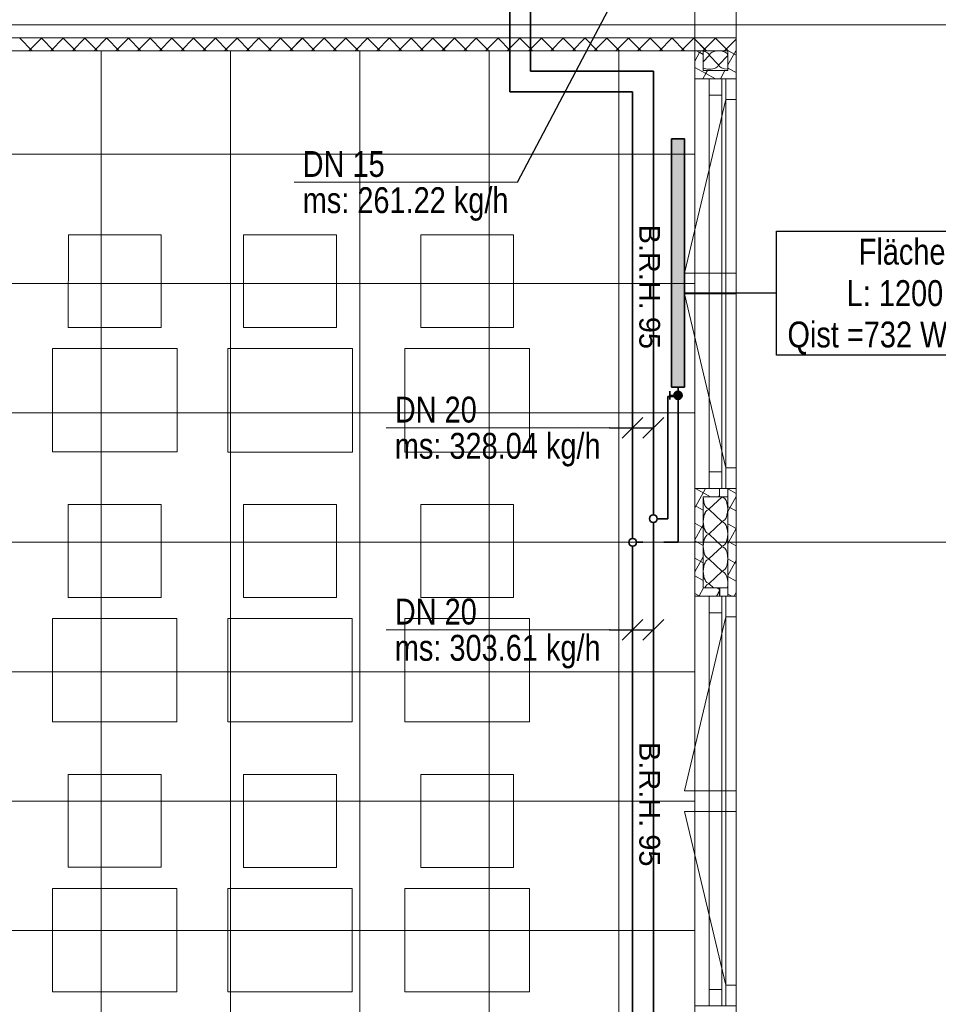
# Model space of a CAD drawing. Extents: x 229 to 926, y 37 to 878.
# Tile 180 of 194: x 605 to 694, y 571 to 666. Entities that reach past the tile are written whole.
import ezdxf
from ezdxf.lldxf.tags import DXFTag

# ---------------------------------------------------------------- set-up
doc = ezdxf.new("R2010")
doc.units = 0
doc.layers.get('0').update_dxf_attribs({"lineweight": 13})
for name, color, linetype, lineweight, true_color, plot in [('A_BI_Aussenwand', 5, 'Continuous', 18, 0x0000ff, False), ('A_BI_Fenster', 1, 'Continuous', 18, 0xff0000, False), ('A_BI_Innenwand', 7, 'Continuous', 18, 0x80ff80, False)]:
    doc.layers.add(name, color=color, linetype=linetype, lineweight=lineweight, true_color=true_color, plot=plot)
for name, color, linetype, lineweight in [('Ausstattung', 7, 'Continuous', 25), ('Axen', 7, 'Continuous', 25), ('Axen-A03ENJ5PI0', 7, 'Continuous', 25), ('Beschriftung', 7, 'Continuous', 25), ('Beschriftung-A03ENJ5NI0', 7, 'Continuous', 25), ('Deckenspiegel', 7, 'Continuous', 25), ('Fenster', 7, 'Continuous', 25), ('Fenster-A03ENJ5TI0', 7, 'Continuous', 25), ('Fullfläche', 7, 'Continuous', 25), ('Fullfläche-A03ENJ5QI0', 7, 'Continuous', 25), ('Wände', 7, 'Continuous', 25), ('Wände-A03ENJ5VI0', 7, 'Continuous', 25), ('X_BI_Text', 7, 'Continuous', 25)]:
    doc.layers.add(name, color=color, linetype=linetype, lineweight=lineweight)
for name, color, linetype, lineweight, true_color in [('H_BI_Heizkoerper', 1, 'Continuous', 35, 0xff0000), ('H_BI_Heizkoerperflaeche', 7, 'Continuous', 35, 0xffcccc), ('H_BI_Ruecklauf', 5, 'fein_strichliert', 35, 0x0000ff), ('H_BI_Vorlauf', 7, 'Continuous', 35, 0xed0e24)]:
    doc.layers.add(name, color=color, linetype=linetype, lineweight=lineweight, true_color=true_color)
doc.styles.get("Standard").update_dxf_attribs({"font": 'arial.ttf'})
tags = doc.linetypes.add('ALL_S25', pattern=[0.001, 0, -0.001]).pattern_tags.tags
tags[6:7] = [DXFTag(74, 4), DXFTag(75, 0), DXFTag(340, '0'), DXFTag(46, 1.0), DXFTag(50, 0.0), DXFTag(44, 0.0), DXFTag(45, 0.0)]
tags[4:5] = [DXFTag(74, 4), DXFTag(75, 0), DXFTag(340, '0'), DXFTag(46, 1.0), DXFTag(50, 0.0), DXFTag(44, 0.0), DXFTag(45, 0.0)]
tags = doc.linetypes.add('ALL_S25-A03ENJ5XI0', pattern=[0.001, 0, -0.001]).pattern_tags.tags
tags[6:7] = [DXFTag(74, 4), DXFTag(75, 0), DXFTag(340, '0'), DXFTag(46, 1.0), DXFTag(50, 0.0), DXFTag(44, 0.0), DXFTag(45, 0.0)]
tags[4:5] = [DXFTag(74, 4), DXFTag(75, 0), DXFTag(340, '0'), DXFTag(46, 1.0), DXFTag(50, 0.0), DXFTag(44, 0.0), DXFTag(45, 0.0)]
tags = doc.linetypes.add('fein_strichliert', pattern=[4, 1, -2, 1]).pattern_tags.tags
tags[8:9] = [DXFTag(74, 4), DXFTag(75, 0), DXFTag(340, '0'), DXFTag(46, 0.0), DXFTag(50, 0.0), DXFTag(44, 0.0), DXFTag(45, 0.0)]
tags[6:7] = [DXFTag(74, 4), DXFTag(75, 0), DXFTag(340, '0'), DXFTag(46, 0.0), DXFTag(50, 0.0), DXFTag(44, 0.0), DXFTag(45, 0.0)]
tags[4:5] = [DXFTag(74, 4), DXFTag(75, 0), DXFTag(340, '0'), DXFTag(46, 0.0), DXFTag(50, 0.0), DXFTag(44, 0.0), DXFTag(45, 0.0)]
tags = doc.linetypes.add('VERDECKT2_S2', pattern=[0.0027, 0.002, -0.0007]).pattern_tags.tags
tags[6:7] = [DXFTag(74, 4), DXFTag(75, 0), DXFTag(340, '0'), DXFTag(46, 1.0), DXFTag(50, 0.0), DXFTag(44, 0.0), DXFTag(45, 0.0)]
tags[4:5] = [DXFTag(74, 4), DXFTag(75, 0), DXFTag(340, '0'), DXFTag(46, 1.0), DXFTag(50, 0.0), DXFTag(44, 0.0), DXFTag(45, 0.0)]
tags = doc.linetypes.add('VERDECKT2_S2-A03ENJ5ZI0', pattern=[0.0027, 0.002, -0.0007]).pattern_tags.tags
tags[6:7] = [DXFTag(74, 4), DXFTag(75, 0), DXFTag(340, '0'), DXFTag(46, 1.0), DXFTag(50, 0.0), DXFTag(44, 0.0), DXFTag(45, 0.0)]
tags[4:5] = [DXFTag(74, 4), DXFTag(75, 0), DXFTag(340, '0'), DXFTag(46, 1.0), DXFTag(50, 0.0), DXFTag(44, 0.0), DXFTag(45, 0.0)]

# ---------------------------------------------------------------- blocks, each defined once
blk = doc.blocks.new('Referenz-A03ENJ5LI0', base_point=(255.728, 65.704))
at = {"layer": 'Ausstattung', "color": 0, "lineweight": -2}
for p, q in [((609.524, 636.097), (609.525, 645.072)), ((609.525, 645.072), (618.5, 645.071)), ((618.5, 645.071), (618.499, 636.096)), ((626.458, 636.095), (626.459, 645.07)), ((626.459, 645.07), (635.434, 645.069)), ((635.434, 645.069), (635.433, 636.094)), ((643.561, 636.093), (643.562, 645.068)), ((643.562, 645.068), (652.537, 645.067)), ((652.537, 645.067), (652.536, 636.092)), ((618.499, 636.096), (609.524, 636.097)), ((635.433, 636.094), (626.458, 636.095)), ((652.536, 636.092), (643.561, 636.093)), ((607.999, 624.075), (608, 634.065)), ((608, 634.065), (620.023, 634.064)), ((620.023, 634.064), (620.021, 624.073)), ((624.932, 624.072), (624.933, 634.063)), ((624.933, 634.063), (636.956, 634.062)), ((636.956, 634.062), (636.955, 624.071)), ((642.035, 624.07), (642.037, 634.061)), ((642.037, 634.061), (654.06, 634.06)), ((654.06, 634.06), (654.058, 624.069)), ((620.021, 624.073), (607.999, 624.075)), ((636.955, 624.071), (624.932, 624.072)), ((654.058, 624.069), (642.035, 624.07)), ((609.521, 610.019), (609.522, 618.994)), ((609.522, 618.994), (618.497, 618.993)), ((618.497, 618.993), (618.496, 610.018)), ((626.455, 610.017), (626.456, 618.992)), ((626.456, 618.992), (635.431, 618.991)), ((635.431, 618.991), (635.43, 610.016)), ((643.558, 610.015), (643.559, 618.99)), ((643.559, 618.99), (652.534, 618.989)), ((652.534, 618.989), (652.533, 610.014)), ((618.496, 610.018), (609.521, 610.019)), ((635.43, 610.016), (626.455, 610.017)), ((652.533, 610.014), (643.558, 610.015)), ((607.995, 597.997), (607.997, 607.988)), ((607.997, 607.988), (620.02, 607.986)), ((620.02, 607.986), (620.018, 597.995)), ((624.929, 597.995), (624.93, 607.985)), ((624.93, 607.985), (636.953, 607.984)), ((636.953, 607.984), (636.952, 597.993)), ((642.032, 597.992), (642.033, 607.983)), ((642.033, 607.983), (654.056, 607.982)), ((654.056, 607.982), (654.055, 597.991)), ((620.018, 597.995), (607.995, 597.997)), ((636.952, 597.993), (624.929, 597.995)), ((654.055, 597.991), (642.032, 597.992)), ((609.518, 583.941), (609.519, 592.916)), ((609.519, 592.916), (618.494, 592.915)), ((618.494, 592.915), (618.493, 583.94)), ((626.451, 583.939), (626.453, 592.914)), ((626.453, 592.914), (635.428, 592.913)), ((635.428, 592.913), (635.426, 583.938)), ((643.555, 583.937), (643.556, 592.912)), ((643.556, 592.912), (652.531, 592.911)), ((652.531, 592.911), (652.53, 583.936)), ((618.493, 583.94), (609.518, 583.941)), ((635.426, 583.938), (626.451, 583.939)), ((652.53, 583.936), (643.555, 583.937)), ((607.992, 571.919), (607.993, 581.91)), ((607.993, 581.91), (620.017, 581.908)), ((620.017, 581.908), (620.015, 571.917)), ((624.926, 571.917), (624.927, 581.907)), ((624.927, 581.907), (636.95, 581.906)), ((636.95, 581.906), (636.949, 571.915)), ((642.029, 571.915), (642.03, 581.905)), ((642.03, 581.905), (654.053, 581.904)), ((654.053, 581.904), (654.052, 571.913)), ((620.015, 571.917), (607.992, 571.919)), ((636.949, 571.915), (624.926, 571.917)), ((654.052, 571.913), (642.029, 571.915))]:
    blk.add_line(p, q, dxfattribs=at)
at = {"layer": 'Axen', "color": 0, "linetype": 'ALL_S25', "lineweight": -2, "ltscale": 0.13}
for p, q in [((674.034, 66.032), (674.034, 801.546)), ((735.547, 665.346), (301.723, 665.346)), ((735.547, 615.346), (301.713, 615.346)), ((735.547, 615.346), (301.713, 615.346))]:
    blk.add_line(p, q, dxfattribs=at)
at = {"layer": 'Fenster', "color": 0, "lineweight": -2}
for p, q in [((674.034, 660.146), (670.034, 660.146)), ((673.034, 660.146), (673.034, 620.546)), ((673.034, 658.146), (674.034, 658.146)), ((673.034, 641.346), (674.034, 641.346)), ((674.034, 639.346), (673.034, 639.346)), ((673.034, 622.546), (674.034, 622.546)), ((674.034, 620.546), (670.034, 620.546)), ((674.034, 610.146), (670.034, 610.146)), ((673.034, 610.146), (673.034, 570.546)), ((673.034, 608.146), (674.034, 608.146)), ((673.034, 591.346), (674.034, 591.346)), ((674.034, 589.346), (673.034, 589.346)), ((673.034, 572.546), (674.034, 572.546))]:
    blk.add_line(p, q, dxfattribs=at)
at = {"layer": 'Fenster', "color": 0, "linetype": 'VERDECKT2_S2', "lineweight": -2, "ltscale": 0.13}
for p, q in [((673.034, 658.146), (669.034, 641.346)), ((669.034, 641.346), (673.034, 641.346)), ((669.034, 639.346), (673.034, 639.346)), ((673.034, 622.546), (669.034, 639.346)), ((673.034, 608.146), (669.034, 591.346)), ((669.034, 591.346), (673.034, 591.346)), ((669.034, 589.346), (673.034, 589.346)), ((673.034, 572.546), (669.034, 589.346))]:
    blk.add_line(p, q, dxfattribs=at)
at = {"layer": 'Fullfläche', "color": 0, "lineweight": -2}
for p, q in [((648.926, 664.061), (648.894, 664.093)), ((648.93, 664.061), (648.963, 664.093)), ((651.026, 664.061), (650.994, 664.093)), ((651.03, 664.061), (651.063, 664.093)), ((653.126, 664.061), (653.094, 664.094)), ((653.13, 664.061), (653.162, 664.094)), ((655.226, 664.062), (655.194, 664.094)), ((655.23, 664.062), (655.262, 664.094)), ((657.326, 664.062), (657.294, 664.094)), ((657.33, 664.062), (657.362, 664.094)), ((659.426, 664.062), (659.394, 664.094)), ((659.43, 664.062), (659.462, 664.094)), ((661.526, 664.063), (661.494, 664.095)), ((661.53, 664.063), (661.562, 664.095)), ((663.626, 664.063), (663.595, 664.095)), ((663.63, 664.063), (663.662, 664.095)), ((665.726, 664.064), (665.695, 664.095)), ((665.73, 664.064), (665.762, 664.095)), ((667.826, 664.064), (667.795, 664.095)), ((667.83, 664.064), (667.861, 664.095)), ((669.926, 664.064), (669.895, 664.096)), ((669.93, 664.064), (669.961, 664.096)), ((672.026, 664.065), (671.995, 664.096)), ((672.03, 664.065), (672.061, 664.096)), ((604.83, 664.052), (604.866, 664.088)), ((606.034, 662.846), (604.83, 664.05)), ((605.723, 662.846), (606.926, 664.051)), ((606.926, 664.053), (606.891, 664.088)), ((606.93, 664.053), (606.966, 664.088)), ((608.134, 662.846), (606.93, 664.051)), ((607.823, 662.846), (609.026, 664.051)), ((609.026, 664.053), (608.991, 664.088)), ((609.03, 664.053), (609.065, 664.088)), ((610.234, 662.846), (609.03, 664.051)), ((609.922, 662.846), (611.126, 664.051)), ((611.126, 664.054), (611.091, 664.089)), ((611.13, 664.054), (611.165, 664.089)), ((612.335, 662.846), (611.13, 664.051)), ((612.022, 662.846), (613.226, 664.052)), ((613.226, 664.054), (613.191, 664.089)), ((613.23, 664.054), (613.265, 664.089)), ((614.435, 662.846), (613.23, 664.052)), ((614.122, 662.846), (615.326, 664.052)), ((615.326, 664.054), (615.291, 664.089)), ((615.33, 664.054), (615.365, 664.089)), ((616.536, 662.846), (615.33, 664.052)), ((616.221, 662.846), (617.426, 664.053)), ((617.426, 664.055), (617.392, 664.089)), ((617.43, 664.055), (617.465, 664.089)), ((618.636, 662.846), (617.43, 664.053)), ((618.321, 662.846), (619.526, 664.053)), ((619.526, 664.055), (619.492, 664.09)), ((619.53, 664.055), (619.565, 664.09)), ((620.736, 662.846), (619.53, 664.053)), ((620.42, 662.846), (621.626, 664.053)), ((621.626, 664.056), (621.592, 664.09)), ((621.63, 664.056), (621.664, 664.09)), ((622.837, 662.846), (621.63, 664.053)), ((622.52, 662.846), (623.726, 664.054)), ((623.726, 664.056), (623.692, 664.09)), ((623.73, 664.056), (623.764, 664.09)), ((624.937, 662.846), (623.73, 664.054)), ((624.62, 662.846), (625.826, 664.054)), ((625.826, 664.056), (625.792, 664.09)), ((625.83, 664.056), (625.864, 664.09)), ((627.038, 662.846), (625.83, 664.054)), ((626.719, 662.846), (627.926, 664.055)), ((627.926, 664.057), (627.892, 664.091)), ((627.93, 664.057), (627.964, 664.091)), ((629.138, 662.846), (627.93, 664.055)), ((628.819, 662.846), (630.026, 664.055)), ((630.026, 664.057), (629.992, 664.091)), ((630.03, 664.057), (630.064, 664.091)), ((631.238, 662.846), (630.03, 664.055)), ((630.919, 662.846), (632.126, 664.055)), ((632.126, 664.058), (632.093, 664.091)), ((632.13, 664.058), (632.164, 664.091)), ((633.339, 662.846), (632.13, 664.055)), ((633.018, 662.846), (634.226, 664.056)), ((634.226, 664.058), (634.193, 664.091)), ((634.23, 664.058), (634.264, 664.091)), ((635.439, 662.846), (634.23, 664.056)), ((635.118, 662.846), (636.326, 664.056)), ((636.326, 664.058), (636.293, 664.092)), ((636.33, 664.058), (636.364, 664.092)), ((637.54, 662.846), (636.33, 664.056)), ((637.217, 662.846), (638.426, 664.057)), ((638.426, 664.059), (638.393, 664.092)), ((638.43, 664.059), (638.463, 664.092)), ((639.64, 662.846), (638.43, 664.057)), ((639.317, 662.846), (640.526, 664.057)), ((640.526, 664.059), (640.493, 664.092)), ((640.53, 664.059), (640.563, 664.092)), ((641.74, 662.846), (640.53, 664.057)), ((641.417, 662.846), (642.626, 664.057)), ((642.626, 664.059), (642.593, 664.092)), ((642.63, 664.059), (642.663, 664.092)), ((643.841, 662.846), (642.63, 664.057)), ((643.516, 662.846), (644.726, 664.058)), ((644.726, 664.06), (644.693, 664.093)), ((644.73, 664.06), (644.763, 664.093)), ((645.941, 662.846), (644.73, 664.058)), ((645.616, 662.846), (646.826, 664.058)), ((646.826, 664.06), (646.793, 664.093)), ((646.83, 664.06), (646.863, 664.093)), ((648.041, 662.846), (646.83, 664.058)), ((647.715, 662.846), (648.926, 664.058)), ((650.142, 662.846), (648.93, 664.058)), ((649.815, 662.846), (651.026, 664.059)), ((652.242, 662.846), (651.03, 664.059)), ((651.915, 662.846), (653.126, 664.059)), ((654.343, 662.846), (653.13, 664.059)), ((654.014, 662.846), (655.226, 664.06)), ((656.443, 662.846), (655.23, 664.06)), ((656.114, 662.846), (657.326, 664.06)), ((658.543, 662.846), (657.33, 664.06)), ((658.213, 662.846), (659.426, 664.06)), ((660.644, 662.846), (659.43, 664.06)), ((660.313, 662.846), (661.526, 664.061)), ((662.744, 662.846), (661.53, 664.061)), ((662.413, 662.846), (663.626, 664.061)), ((664.845, 662.846), (663.63, 664.061)), ((664.512, 662.846), (665.726, 664.062)), ((666.945, 662.846), (665.73, 664.062)), ((666.612, 662.846), (667.826, 664.062)), ((669.045, 662.846), (667.83, 664.062)), ((668.711, 662.846), (669.926, 664.062)), ((671.146, 662.846), (669.93, 664.062)), ((670.811, 662.846), (672.026, 664.063)), ((673.246, 662.846), (672.03, 664.063)), ((672.911, 662.846), (674.034, 663.971)), ((670.5, 662.676), (670.034, 661.826)), ((670.195, 662.846), (670.5, 662.678)), ((670.595, 662.846), (670.504, 662.679)), ((670.504, 662.677), (670.835, 662.496)), ((671.417, 662.396), (670.835, 661.789)), ((672.317, 661.496), (671.453, 662.396)), ((673.217, 662.396), (672.353, 661.496)), ((673.983, 662.846), (673.235, 661.482)), ((673.28, 662.846), (674.034, 662.431)), ((670.034, 661.24), (671.086, 660.662)), ((671.087, 660.66), (670.805, 660.146)), ((671.245, 660.946), (671.09, 660.663)), ((671.091, 660.661), (672.027, 660.146)), ((672.939, 660.946), (672.5, 660.146)), ((673.235, 661.177), (674.034, 660.737)), ((670.089, 620.546), (671.544, 619.746)), ((671.071, 620.546), (670.13, 618.832)), ((673.232, 620.513), (674.034, 620.072)), ((672.633, 619.722), (671.433, 618.57)), ((672.432, 619.939), (672.327, 619.746)), ((674.034, 619.772), (673.233, 618.312)), ((670.034, 618.881), (670.126, 618.83)), ((670.127, 618.828), (670.034, 618.659)), ((670.131, 618.83), (670.833, 618.443)), ((671.433, 618.522), (672.633, 617.37)), ((673.233, 618.819), (674.034, 618.378)), ((670.034, 617.187), (670.712, 616.814)), ((670.713, 616.812), (670.034, 615.574)), ((670.833, 617.028), (670.716, 616.815)), ((670.717, 616.813), (670.833, 616.749)), ((672.633, 617.322), (671.433, 616.17)), ((673.233, 617.124), (674.034, 616.684)), ((674.034, 616.687), (673.319, 615.385)), ((671.433, 616.122), (672.633, 614.97)), ((670.034, 615.493), (670.833, 615.053)), ((672.633, 614.922), (671.433, 613.77)), ((673.233, 615.429), (673.315, 615.384)), ((673.316, 615.382), (673.233, 615.231)), ((673.32, 615.383), (674.034, 614.99)), ((670.833, 613.947), (670.034, 612.49)), ((670.034, 613.799), (670.833, 613.359)), ((671.433, 613.722), (672.633, 612.57)), ((673.233, 613.735), (673.901, 613.367)), ((673.902, 613.365), (673.233, 612.147)), ((674.034, 613.602), (673.905, 613.368)), ((673.906, 613.366), (674.034, 613.296)), ((670.034, 612.105), (670.833, 611.665)), ((672.633, 612.522), (671.433, 611.37)), ((673.233, 612.04), (674.034, 611.6)), ((670.879, 610.946), (670.458, 610.179)), ((671.433, 611.322), (671.825, 610.946)), ((672.141, 610.946), (672.434, 610.785)), ((670.034, 610.41), (670.454, 610.178)), ((670.455, 610.176), (670.438, 610.146)), ((670.459, 610.177), (670.516, 610.146)), ((672.434, 610.693), (672.133, 610.146)), ((673.234, 610.346), (673.598, 610.146)), ((674.034, 610.521), (673.828, 610.146))]:
    blk.add_line(p, q, dxfattribs=at)
for centre, major_axis, start_param, end_param in [((670.535, 662.396), (-0.882, 0), 3.141593, 4.365358), ((672.335, 662.396), (-0.882, 0), 3.141593, 6.283185), ((671.435, 661.496), (-0.882, 0), 1.570796, 3.141593), ((673.235, 661.496), (-0.882, 0), 0, 1.570796), ((671.435, 661.496), (-0.882, 0), 0.822717, 1.570796), ((671.433, 619.746), (0, -1.176), 4.712394, 6.283185), ((672.633, 618.546), (0, -1.176), 0, 3.141593), ((671.433, 617.346), (0, -1.176), 3.141593, 4.712389), ((671.433, 617.346), (0, -1.176), 4.712389, 6.283185), ((672.633, 616.146), (0, -1.176), 0, 3.141593), ((671.433, 614.946), (0, -1.176), 3.141593, 4.712389), ((671.433, 614.946), (0, -1.176), 4.712389, 6.283185), ((672.633, 613.746), (0, -1.176), 0, 3.141593), ((671.433, 612.546), (0, -1.176), 3.141593, 4.712389), ((671.433, 612.546), (0, -1.176), 4.712389, 6.283185), ((672.634, 611.346), (0, -1.176), 1.223773, 3.141593), ((671.434, 610.146), (0, -1.176), 3.141593, 3.964277)]:
    blk.add_ellipse(centre, major_axis=major_axis, ratio=0.5, start_param=start_param, end_param=end_param, dxfattribs=at)
at = {"layer": 'Wände', "color": 0, "lineweight": -2}
for p, q in [((674.034, 665.346), (674.034, 689.746)), ((549.334, 665.346), (674.034, 665.346)), ((674.034, 665.346), (674.034, 615.346)), ((674.034, 664.096), (554.082, 664.082)), ((555.334, 662.846), (670.034, 662.846)), ((670.034, 662.846), (670.034, 417.846)), ((670.034, 662.846), (673.235, 662.846)), ((670.835, 660.946), (670.835, 662.846)), ((673.235, 662.846), (673.235, 660.946)), ((673.235, 660.946), (670.835, 660.946)), ((672.432, 620.546), (672.433, 619.746)), ((673.232, 620.546), (673.234, 610.146)), ((670.834, 610.946), (670.833, 619.746)), ((670.833, 619.746), (673.233, 619.746)), ((674.034, 615.346), (674.034, 565.346)), ((671.034, 610.946), (670.834, 610.946)), ((673.234, 610.946), (671.034, 610.946)), ((672.434, 610.946), (672.434, 610.146))]:
    blk.add_line(p, q, dxfattribs=at)
at = {"layer": 'Beschriftung', "color": 0, "lineweight": -2, "char_height": 2, "attachment_point": 1, "rotation": 270.00001}
for s, insert in [('{\\fArial;B.R.H.}', (666.676, 646.045)), ('{\\fArial;95}', (666.676, 637.133)), ('{\\fArial;B.R.H.}', (666.676, 596.045)), ('{\\fArial;95}', (666.676, 587.133))]:
    blk.add_mtext(s, dxfattribs=dict(at, insert=insert))
blk = doc.blocks.new('Referenz-A03ENJ62I0', base_point=(255.728, 65.706))
at = {"layer": 'Axen-A03ENJ5PI0', "color": 0, "linetype": 'ALL_S25-A03ENJ5XI0', "lineweight": -2, "ltscale": 0.13}
for p, q in [((674.033, 66.032), (674.033, 801.546)), ((735.547, 665.346), (301.723, 665.346)), ((735.547, 615.346), (301.713, 615.346))]:
    blk.add_line(p, q, dxfattribs=at)
at = {"layer": 'Deckenspiegel', "color": 0, "lineweight": -2}
for p, q in [((555.333, 662.846), (670.033, 662.846)), ((612.683, 662.846), (612.683, 417.847)), ((625.183, 662.846), (625.183, 417.847)), ((637.683, 662.846), (637.683, 417.847)), ((650.183, 662.846), (650.183, 417.847)), ((662.683, 662.846), (662.683, 417.847)), ((670.033, 662.846), (670.033, 417.847)), ((670.033, 652.846), (555.333, 652.846)), ((670.033, 640.346), (555.333, 640.346)), ((670.033, 627.846), (555.333, 627.846)), ((670.033, 615.346), (555.333, 615.346)), ((670.033, 602.846), (555.333, 602.846)), ((670.033, 590.346), (555.333, 590.346)), ((670.033, 577.846), (555.333, 577.846))]:
    blk.add_line(p, q, dxfattribs=at)
at = {"layer": 'Fenster-A03ENJ5TI0', "color": 0, "lineweight": -2}
for p, q in [((674.033, 660.146), (670.033, 660.146)), ((673.033, 660.146), (673.033, 620.546)), ((673.033, 658.146), (674.033, 658.146)), ((673.033, 641.346), (674.033, 641.346)), ((674.033, 639.346), (673.033, 639.346)), ((673.033, 622.546), (674.033, 622.546)), ((674.033, 620.546), (670.033, 620.546)), ((674.033, 610.146), (670.033, 610.146)), ((673.033, 610.146), (673.033, 570.546)), ((673.033, 608.146), (674.033, 608.146)), ((673.033, 591.346), (674.033, 591.346)), ((674.033, 589.346), (673.033, 589.346)), ((673.033, 572.546), (674.033, 572.546))]:
    blk.add_line(p, q, dxfattribs=at)
at = {"layer": 'Fenster-A03ENJ5TI0', "color": 0, "linetype": 'VERDECKT2_S2-A03ENJ5ZI0', "lineweight": -2, "ltscale": 0.13}
for p, q in [((673.033, 658.146), (669.033, 641.346)), ((669.033, 641.346), (673.033, 641.346)), ((669.033, 639.346), (673.033, 639.346)), ((673.033, 622.546), (669.033, 639.346)), ((673.033, 608.146), (669.033, 591.346)), ((669.033, 591.346), (673.033, 591.346)), ((669.033, 589.346), (673.033, 589.346)), ((673.033, 572.546), (669.033, 589.346))]:
    blk.add_line(p, q, dxfattribs=at)
at = {"layer": 'Fullfläche-A03ENJ5QI0', "color": 0, "lineweight": -2}
for p, q in [((646.825, 664.06), (646.793, 664.093)), ((646.83, 664.06), (646.862, 664.093)), ((648.925, 664.061), (648.893, 664.093)), ((648.93, 664.061), (648.962, 664.093)), ((651.025, 664.061), (650.993, 664.093)), ((651.03, 664.061), (651.062, 664.093)), ((653.125, 664.061), (653.093, 664.094)), ((653.13, 664.061), (653.162, 664.094)), ((655.225, 664.062), (655.193, 664.094)), ((655.23, 664.062), (655.262, 664.094)), ((657.325, 664.062), (657.293, 664.094)), ((657.33, 664.062), (657.362, 664.094)), ((659.425, 664.063), (659.394, 664.094)), ((659.43, 664.063), (659.461, 664.094)), ((661.525, 664.063), (661.494, 664.095)), ((661.53, 664.063), (661.561, 664.095)), ((663.625, 664.063), (663.594, 664.095)), ((663.63, 664.063), (663.661, 664.095)), ((665.725, 664.064), (665.694, 664.095)), ((665.73, 664.064), (665.761, 664.095)), ((667.825, 664.064), (667.794, 664.095)), ((667.83, 664.064), (667.861, 664.095)), ((669.925, 664.065), (669.894, 664.096)), ((669.93, 664.065), (669.961, 664.096)), ((672.025, 664.065), (671.994, 664.096)), ((672.03, 664.065), (672.06, 664.096)), ((604.83, 664.053), (604.865, 664.088)), ((606.033, 662.846), (604.83, 664.05)), ((605.723, 662.846), (606.926, 664.051)), ((606.926, 664.053), (606.89, 664.088)), ((606.93, 664.053), (606.965, 664.088)), ((608.134, 662.846), (606.93, 664.051)), ((607.822, 662.846), (609.026, 664.051)), ((609.026, 664.053), (608.99, 664.089)), ((609.03, 664.053), (609.065, 664.089)), ((610.234, 662.846), (609.03, 664.051)), ((609.922, 662.846), (611.126, 664.052)), ((611.126, 664.054), (611.091, 664.089)), ((611.13, 664.054), (611.165, 664.089)), ((612.334, 662.846), (611.13, 664.052)), ((612.021, 662.846), (613.226, 664.052)), ((613.226, 664.054), (613.191, 664.089)), ((613.23, 664.054), (613.265, 664.089)), ((614.435, 662.846), (613.23, 664.052)), ((614.121, 662.846), (615.326, 664.052)), ((615.326, 664.055), (615.291, 664.089)), ((615.33, 664.055), (615.364, 664.089)), ((616.535, 662.846), (615.33, 664.052)), ((616.221, 662.846), (617.426, 664.053)), ((617.426, 664.055), (617.391, 664.089)), ((617.43, 664.055), (617.464, 664.089)), ((618.635, 662.846), (617.43, 664.053)), ((618.32, 662.846), (619.525, 664.053)), ((619.525, 664.055), (619.491, 664.09)), ((619.53, 664.055), (619.564, 664.09)), ((620.736, 662.846), (619.53, 664.053)), ((620.42, 662.846), (621.625, 664.054)), ((621.625, 664.056), (621.591, 664.09)), ((621.63, 664.056), (621.664, 664.09)), ((622.836, 662.846), (621.63, 664.054)), ((622.519, 662.846), (623.725, 664.054)), ((623.725, 664.056), (623.691, 664.09)), ((623.73, 664.056), (623.764, 664.09)), ((624.937, 662.846), (623.73, 664.054)), ((624.619, 662.846), (625.825, 664.054)), ((625.825, 664.056), (625.791, 664.09)), ((625.83, 664.056), (625.864, 664.09)), ((627.037, 662.846), (625.83, 664.054)), ((626.719, 662.846), (627.925, 664.055)), ((627.925, 664.057), (627.892, 664.091)), ((627.93, 664.057), (627.964, 664.091)), ((629.137, 662.846), (627.93, 664.055)), ((628.818, 662.846), (630.026, 664.055)), ((630.026, 664.057), (629.992, 664.091)), ((630.03, 664.057), (630.063, 664.091)), ((631.238, 662.846), (630.03, 664.055)), ((630.918, 662.846), (632.125, 664.056)), ((632.125, 664.058), (632.092, 664.091)), ((632.13, 664.058), (632.163, 664.091)), ((633.338, 662.846), (632.13, 664.056)), ((633.018, 662.846), (634.226, 664.056)), ((634.226, 664.058), (634.192, 664.091)), ((634.23, 664.058), (634.263, 664.091)), ((635.438, 662.846), (634.23, 664.056)), ((635.117, 662.846), (636.325, 664.056)), ((636.325, 664.058), (636.292, 664.092)), ((636.33, 664.058), (636.363, 664.092)), ((637.539, 662.846), (636.33, 664.056)), ((637.217, 662.846), (638.426, 664.057)), ((638.426, 664.059), (638.392, 664.092)), ((638.43, 664.059), (638.463, 664.092)), ((639.639, 662.846), (638.43, 664.057)), ((639.316, 662.846), (640.525, 664.057)), ((640.525, 664.059), (640.492, 664.092)), ((640.53, 664.059), (640.563, 664.092)), ((641.74, 662.846), (640.53, 664.057)), ((641.416, 662.846), (642.625, 664.057)), ((642.625, 664.06), (642.593, 664.092)), ((642.63, 664.06), (642.663, 664.092)), ((643.84, 662.846), (642.63, 664.057)), ((643.516, 662.846), (644.725, 664.058)), ((644.725, 664.06), (644.693, 664.093)), ((644.73, 664.06), (644.762, 664.093)), ((645.94, 662.846), (644.73, 664.058)), ((645.615, 662.846), (646.825, 664.058)), ((648.041, 662.846), (646.83, 664.058)), ((647.715, 662.846), (648.925, 664.059)), ((650.141, 662.846), (648.93, 664.059)), ((649.814, 662.846), (651.025, 664.059)), ((652.242, 662.846), (651.03, 664.059)), ((651.914, 662.846), (653.125, 664.059)), ((654.342, 662.846), (653.13, 664.059)), ((654.014, 662.846), (655.225, 664.06)), ((656.442, 662.846), (655.23, 664.06)), ((656.113, 662.846), (657.325, 664.06)), ((658.543, 662.846), (657.33, 664.06)), ((658.213, 662.846), (659.425, 664.061)), ((660.643, 662.846), (659.43, 664.061)), ((660.312, 662.846), (661.525, 664.061)), ((662.744, 662.846), (661.53, 664.061)), ((662.412, 662.846), (663.625, 664.061)), ((664.844, 662.846), (663.63, 664.061)), ((664.512, 662.846), (665.725, 664.062)), ((666.944, 662.846), (665.73, 664.062)), ((666.611, 662.846), (667.825, 664.062)), ((669.045, 662.846), (667.83, 664.062)), ((668.711, 662.846), (669.925, 664.063)), ((671.145, 662.846), (669.93, 664.063)), ((670.81, 662.846), (672.025, 664.063)), ((673.245, 662.846), (672.03, 664.063)), ((672.91, 662.846), (674.033, 663.971)), ((670.5, 662.676), (670.033, 661.827)), ((670.194, 662.846), (670.499, 662.678)), ((670.595, 662.846), (670.503, 662.679)), ((670.504, 662.677), (670.834, 662.496)), ((671.416, 662.396), (670.834, 661.79)), ((672.316, 661.496), (671.452, 662.396)), ((673.216, 662.396), (672.352, 661.496)), ((673.983, 662.846), (673.234, 661.482)), ((673.279, 662.846), (674.034, 662.431)), ((670.034, 661.24), (671.085, 660.662)), ((671.086, 660.66), (670.804, 660.146)), ((671.245, 660.946), (671.089, 660.663)), ((671.09, 660.661), (672.026, 660.146)), ((672.938, 660.946), (672.499, 660.146)), ((673.234, 661.177), (674.033, 660.737)), ((670.089, 620.546), (671.544, 619.746)), ((671.07, 620.546), (670.129, 618.832)), ((673.232, 620.513), (674.033, 620.072)), ((672.632, 619.722), (671.432, 618.57)), ((672.432, 619.939), (672.326, 619.746)), ((674.033, 619.772), (673.232, 618.313)), ((670.033, 618.881), (670.125, 618.831)), ((670.126, 618.829), (670.033, 618.659)), ((670.13, 618.83), (670.832, 618.444)), ((671.432, 618.522), (672.632, 617.37)), ((673.232, 618.819), (674.033, 618.378)), ((670.033, 617.187), (670.712, 616.814)), ((670.712, 616.812), (670.033, 615.575)), ((670.832, 617.028), (670.716, 616.815)), ((670.716, 616.813), (670.832, 616.749)), ((672.632, 617.322), (671.432, 616.17)), ((673.232, 617.125), (674.033, 616.684)), ((674.033, 616.687), (673.318, 615.385)), ((671.432, 616.122), (672.632, 614.97)), ((670.033, 615.493), (670.832, 615.054)), ((672.632, 614.922), (671.433, 613.77)), ((673.232, 615.429), (673.314, 615.384)), ((673.315, 615.382), (673.232, 615.232)), ((673.319, 615.383), (674.033, 614.99)), ((670.833, 613.947), (670.033, 612.49)), ((670.033, 613.799), (670.833, 613.36)), ((671.433, 613.722), (672.633, 612.57)), ((673.233, 613.735), (673.901, 613.367)), ((673.901, 613.365), (673.233, 612.148)), ((674.033, 613.603), (673.904, 613.369)), ((673.905, 613.367), (674.033, 613.296)), ((670.033, 612.106), (670.833, 611.666)), ((672.633, 612.522), (671.433, 611.37)), ((673.233, 612.041), (674.033, 611.601)), ((670.878, 610.946), (670.458, 610.18)), ((671.433, 611.322), (671.825, 610.946)), ((672.141, 610.946), (672.433, 610.785)), ((670.033, 610.41), (670.454, 610.178)), ((670.454, 610.176), (670.438, 610.146)), ((670.458, 610.178), (670.515, 610.146)), ((672.433, 610.694), (672.133, 610.146)), ((673.233, 610.347), (673.597, 610.146)), ((674.033, 610.521), (673.827, 610.146))]:
    blk.add_line(p, q, dxfattribs=at)
for centre, major_axis, start_param, end_param in [((670.534, 662.396), (-0.882, 0), 3.141593, 4.365358), ((672.334, 662.396), (-0.882, 0), 3.141593, 6.283185), ((671.434, 661.496), (-0.882, 0), 1.570796, 3.141593), ((673.234, 661.496), (-0.882, 0), 0, 1.570796), ((671.434, 661.496), (-0.882, 0), 0.822717, 1.570796), ((671.432, 619.746), (0, -1.176), 4.712394, 6.283185), ((672.632, 618.546), (0, -1.176), 0, 3.141593), ((671.432, 617.346), (0, -1.176), 3.141593, 4.712389), ((671.432, 617.346), (0, -1.176), 4.712389, 6.283185), ((672.632, 616.146), (0, -1.176), 0, 3.141593), ((671.432, 614.946), (0, -1.176), 3.141593, 4.712389), ((671.432, 614.946), (0, -1.176), 4.712389, 6.283185), ((672.633, 613.746), (0, -1.176), 0, 3.141593), ((671.433, 612.546), (0, -1.176), 3.141593, 4.712389), ((671.433, 612.546), (0, -1.176), 4.712389, 6.283185), ((672.633, 611.346), (0, -1.176), 1.223773, 3.141593), ((671.433, 610.146), (0, -1.176), 3.141593, 3.964277)]:
    blk.add_ellipse(centre, major_axis=major_axis, ratio=0.5, start_param=start_param, end_param=end_param, dxfattribs=at)
at = {"layer": 'Wände-A03ENJ5VI0', "color": 0, "lineweight": -2}
for p, q in [((674.033, 665.346), (674.033, 689.746)), ((549.333, 665.346), (674.033, 665.346)), ((674.033, 665.346), (674.033, 615.346)), ((674.033, 664.096), (554.082, 664.082)), ((555.334, 662.846), (670.033, 662.846)), ((670.033, 662.846), (670.033, 417.847)), ((670.033, 662.846), (673.234, 662.846)), ((670.834, 660.946), (670.834, 662.846)), ((673.234, 662.846), (673.234, 660.946)), ((673.234, 660.946), (670.834, 660.946)), ((672.432, 620.546), (672.432, 619.746)), ((673.232, 620.546), (673.233, 610.146)), ((670.833, 610.946), (670.832, 619.746)), ((670.832, 619.746), (673.232, 619.746)), ((674.033, 615.346), (674.033, 565.346)), ((671.033, 610.946), (670.833, 610.946)), ((673.233, 610.946), (671.033, 610.946)), ((672.433, 610.946), (672.433, 610.146))]:
    blk.add_line(p, q, dxfattribs=at)
at = {"layer": 'Beschriftung-A03ENJ5NI0', "color": 0, "lineweight": -2, "char_height": 2, "attachment_point": 1, "rotation": 270.00001}
for s, insert in [('{\\fArial;B.R.H.}', (666.675, 646.045)), ('{\\fArial;95}', (666.675, 637.133)), ('{\\fArial;B.R.H.}', (666.675, 596.045)), ('{\\fArial;95}', (666.675, 587.133))]:
    blk.add_mtext(s, dxfattribs=dict(at, insert=insert))
blk = doc.blocks.new('Wand-A03ENJ6OI0', base_point=(670.033, 165.343))
at = {"color": 0, "linetype": 'ByBlock', "lineweight": -2, "ltscale": 0.18}
for p, q in [((670.033, 689.746), (670.033, 660.146)), ((674.033, 689.746), (674.033, 660.146)), ((670.033, 620.546), (670.033, 610.146)), ((674.033, 620.546), (674.033, 610.146))]:
    blk.add_line(p, q, dxfattribs=at)
blk = doc.blocks.new('Fenster-A03ENJ6UI0', base_point=(670.033, 570.546))
at = {"color": 0, "linetype": 'ByBlock', "lineweight": -2, "ltscale": 0.18}
for p, q in [((670.033, 570.546), (670.033, 610.146)), ((674.033, 610.146), (670.033, 610.146)), ((671.433, 570.546), (671.433, 610.146)), ((672.633, 570.546), (672.633, 610.146)), ((674.033, 570.546), (674.033, 610.146)), ((672.633, 608.546), (671.433, 608.546)), ((672.633, 572.146), (671.433, 572.146)), ((674.033, 570.546), (670.033, 570.546))]:
    blk.add_line(p, q, dxfattribs=at)
at = {"color": 0, "linetype": 'fein_strichliert', "lineweight": -2, "ltscale": 0.18}
blk.add_line((672.633, 610.146), (671.433, 610.146), dxfattribs=at)
blk = doc.blocks.new('Fenster-A03ENJ6WI0', base_point=(670.033, 620.546))
at = {"color": 0, "linetype": 'ByBlock', "lineweight": -2, "ltscale": 0.18}
for p, q in [((670.033, 620.546), (670.033, 660.146)), ((674.033, 660.146), (670.033, 660.146)), ((671.433, 620.546), (671.433, 660.146)), ((672.633, 620.546), (672.633, 660.146)), ((674.033, 620.546), (674.033, 660.146)), ((672.633, 658.546), (671.433, 658.546)), ((672.633, 622.146), (671.433, 622.146)), ((674.033, 620.546), (670.033, 620.546))]:
    blk.add_line(p, q, dxfattribs=at)
at = {"color": 0, "linetype": 'fein_strichliert', "lineweight": -2, "ltscale": 0.18}
blk.add_line((672.633, 660.146), (671.433, 660.146), dxfattribs=at)
blk = doc.blocks.new('Wand-A03ENJ9CI0', base_point=(549.333, 662.843))
at = {"color": 0, "linetype": 'ByBlock', "lineweight": -2, "ltscale": 0.18}
for p, q in [((612.182, 667.843), (549.333, 667.843)), ((670.033, 667.843), (614.669, 667.843)), ((670.033, 662.843), (555.333, 662.843))]:
    blk.add_line(p, q, dxfattribs=at)
blk = doc.blocks.new('Heizkörper-A03ENJ9QI0', base_point=(667.613, 628.743))
at = {"color": 0, "linetype": 'ByBlock', "lineweight": -2, "ltscale": 0.35}
for p, q in [((667.793, 630.343), (667.793, 654.343)), ((667.793, 654.343), (669.033, 654.343)), ((669.033, 654.343), (669.033, 630.343)), ((669.033, 630.343), (667.793, 630.343))]:
    blk.add_line(p, q, dxfattribs=at)
at = {"layer": 'H_BI_Heizkoerperflaeche', "linetype": 'ByBlock', "lineweight": -2, "ltscale": 0.35}
blk.add_solid([(669.033, 630.343), (667.793, 630.343), (669.033, 654.343), (667.793, 654.343)], dxfattribs=at)
at = {"layer": 'H_BI_Ruecklauf', "linetype": 'fein_strichliert', "lineweight": -2, "ltscale": 0.35}
blk.add_line((668.413, 630.343), (668.413, 629.443), dxfattribs=at)
blk.add_circle((668.413, 629.443), 0.1, dxfattribs=at)
at = {"layer": 'H_BI_Vorlauf', "linetype": 'ByBlock', "lineweight": -2, "ltscale": 0.35}
for p, q in [((667.613, 629.143), (667.613, 629.943)), ((668.413, 630.343), (668.413, 628.743)), ((668.013, 629.543), (667.613, 629.543))]:
    blk.add_line(p, q, dxfattribs=at)
for radius in [0.4, 0.3, 0.2, 0.1]:
    blk.add_circle((668.413, 629.543), radius, dxfattribs=at)
blk = doc.blocks.new('Bauteilbeschriftung-A03ENJ9SI0', base_point=(669.033, 633.427))
at = {"color": 0, "lineweight": -2}
for p, q in [((677.937, 645.427), (716.581, 645.427)), ((677.937, 633.427), (677.937, 645.427)), ((716.581, 645.427), (716.581, 633.427)), ((716.581, 633.427), (677.937, 633.427))]:
    blk.add_line(p, q, dxfattribs=at)
at = {"color": 0, "linetype": 'ByBlock', "lineweight": -2, "ltscale": 0.25}
blk.add_line((677.937, 639.427), (669.033, 639.427), dxfattribs=at)
at = {"color": 0, "linetype": 'ByBlock', "lineweight": -2, "ltscale": 0.25, "char_height": 2.5, "attachment_point": 1}
for s, insert in [('{\\W0.8;\\fArial;Flächenheizkörper}', (685.861, 644.677)), ('{\\W0.8;\\fArial;L: 1200 H: 500 T: 62}', (684.702, 640.677)), ('{\\W0.8;\\fArial;Qist =732 Watt  ms: 21.3 kg/h}', (678.981, 636.677))]:
    blk.add_mtext(s, dxfattribs=dict(at, insert=insert))
blk = doc.blocks.new('Mapress Edelstahl Rohr 14401-A03ENJBSI0', base_point=(664.403, 615.346))
at = {"color": 0, "linetype": 'ByBlock', "lineweight": -2, "ltscale": 0.35}
for p, q in [((668.413, 628.743), (668.413, 615.346)), ((665.028, 615.346), (664.403, 615.346)), ((668.413, 615.346), (667.028, 615.346))]:
    blk.add_line(p, q, dxfattribs=at)
blk = doc.blocks.new('Mapress Edelstahl Rohr 14401-A03ENJBUI0', base_point=(666.403, 617.63))
at = {"color": 0, "linetype": 'ByBlock', "lineweight": -2, "ltscale": 0.35}
for p, q in [((668.413, 629.443), (667.413, 629.443)), ((667.413, 629.443), (667.413, 617.63)), ((667.413, 617.63), (666.403, 617.63))]:
    blk.add_line(p, q, dxfattribs=at)
blk = doc.blocks.new('Mapress Edelstahl Rohr 14401-A03ENJDSI0', base_point=(666.028, 564.522))
at = {"color": 0, "linetype": 'ByBlock', "lineweight": -2, "ltscale": 0.35}
blk.add_line((666.028, 564.522), (666.028, 617.255), dxfattribs=at)
blk = doc.blocks.new('Bauteilbeschriftung-A03ENJDUI0', base_point=(640.223, 603.903))
at = {"color": 0, "linetype": 'ByBlock', "lineweight": -2, "ltscale": 0.25}
for p, q in [((665.028, 607.903), (663.028, 605.903)), ((667.028, 607.903), (665.028, 605.903)), ((661.809, 606.903), (666.028, 606.903))]:
    blk.add_line(p, q, dxfattribs=at)
at = {"color": 0, "lineweight": 18}
blk.add_line((640.223, 606.903), (661.809, 606.903), dxfattribs=at)
at = {"color": 0, "lineweight": -2}
blk.add_circle((661.809, 606.903), 0.01, dxfattribs=at)
at = {"color": 0, "linetype": 'ByBlock', "lineweight": -2, "ltscale": 0.25, "char_height": 2.5, "attachment_point": 1}
for s, insert in [('{\\W0.8;\\fArial;DN 20}', (641.056, 609.903)), ('{\\W0.8;\\fArial;ms: 303.61 kg/h}', (641.056, 606.403))]:
    blk.add_mtext(s, dxfattribs=dict(at, insert=insert))
blk = doc.blocks.new('T-Stück-A03ENJDWI0', base_point=(665.653, 617.255))
at = {"color": 0, "linetype": 'Continuous', "lineweight": -2, "ltscale": 0.35}
blk.add_circle((666.028, 617.63), 0.375, dxfattribs=at)
blk = doc.blocks.new('Mapress Edelstahl Rohr 14401-A03ENJDYI0', base_point=(664.028, 565.646))
at = {"color": 0, "linetype": 'ByBlock', "lineweight": -2, "ltscale": 0.35}
blk.add_line((664.028, 565.646), (664.028, 614.971), dxfattribs=at)
blk = doc.blocks.new('T-Stück-A03ENJE0I0', base_point=(663.653, 614.971))
at = {"color": 0, "lineweight": -2}
blk.add_circle((664.028, 615.346), 0.375, dxfattribs=at)
blk = doc.blocks.new('Bauteilbeschriftung-A03ENJEEI0', base_point=(631.326, 647.157))
at = {"color": 0, "linetype": 'ByBlock', "lineweight": -2, "ltscale": 0.25}
for p, q in [((663.692, 672.806), (664.532, 670.104)), ((652.912, 650.157), (664.112, 671.455)), ((662.641, 670.806), (663.48, 668.104))]:
    blk.add_line(p, q, dxfattribs=at)
at = {"color": 0, "lineweight": 18}
blk.add_line((631.326, 650.157), (652.912, 650.157), dxfattribs=at)
at = {"color": 0, "lineweight": -2}
blk.add_circle((652.912, 650.157), 0.01, dxfattribs=at)
at = {"color": 0, "linetype": 'ByBlock', "lineweight": -2, "ltscale": 0.25, "char_height": 2.5, "attachment_point": 1}
for s, insert in [('{\\W0.8;\\fArial;DN 15}', (632.16, 653.157)), ('{\\W0.8;\\fArial;ms: 261.22 kg/h}', (632.16, 649.657))]:
    blk.add_mtext(s, dxfattribs=dict(at, insert=insert))
blk = doc.blocks.new('Mapress Edelstahl Rohr 14401-A03ENJESI0', base_point=(654.165, 618.005))
at = {"color": 0, "linetype": 'ByBlock', "lineweight": -2, "ltscale": 0.35}
for p, q in [((654.165, 671.08), (654.165, 660.877)), ((654.165, 660.877), (666.028, 660.877)), ((666.028, 660.877), (666.028, 618.005))]:
    blk.add_line(p, q, dxfattribs=at)
blk = doc.blocks.new('Bauteilbeschriftung-A03ENJEUI0', base_point=(640.223, 623.419))
at = {"color": 0, "linetype": 'ByBlock', "lineweight": -2, "ltscale": 0.25}
for p, q in [((665.028, 627.419), (663.028, 625.419)), ((667.028, 627.419), (665.028, 625.419)), ((661.809, 626.419), (666.028, 626.419))]:
    blk.add_line(p, q, dxfattribs=at)
at = {"color": 0, "lineweight": 18}
blk.add_line((640.223, 626.419), (661.809, 626.419), dxfattribs=at)
at = {"color": 0, "lineweight": -2}
blk.add_circle((661.809, 626.419), 0.01, dxfattribs=at)
at = {"color": 0, "linetype": 'ByBlock', "lineweight": -2, "ltscale": 0.25, "char_height": 2.5, "attachment_point": 1}
for s, insert in [('{\\W0.8;\\fArial;DN 20}', (641.056, 629.419)), ('{\\W0.8;\\fArial;ms: 328.04 kg/h}', (641.056, 625.919))]:
    blk.add_mtext(s, dxfattribs=dict(at, insert=insert))
blk = doc.blocks.new('Mapress Edelstahl Rohr 14401-A03ENJEWI0', base_point=(652.165, 615.721))
at = {"color": 0, "linetype": 'ByBlock', "lineweight": -2, "ltscale": 0.35}
for p, q in [((652.165, 669.08), (652.165, 658.877)), ((652.165, 658.877), (664.028, 658.877)), ((664.028, 658.877), (664.028, 615.721))]:
    blk.add_line(p, q, dxfattribs=at)

msp = doc.modelspace()

# ---------------------------------------------------------------- block references
at = {"color": 251, "lineweight": 13, "ltscale": 0.13, "true_color": 0x606060}
for name, p in [('Referenz-A03ENJ5LI0', (255.728, 65.704)), ('Referenz-A03ENJ62I0', (255.728, 65.706))]:
    msp.add_blockref(name, p, dxfattribs=at)
at = {"layer": 'A_BI_Aussenwand', "ltscale": 0.18}
msp.add_blockref('Wand-A03ENJ6OI0', (670.033, 165.343), dxfattribs=at)
at = {"layer": 'A_BI_Fenster', "ltscale": 0.18}
for name, p in [('Fenster-A03ENJ6WI0', (670.033, 620.546)), ('Fenster-A03ENJ6UI0', (670.033, 570.546))]:
    msp.add_blockref(name, p, dxfattribs=at)
at = {"layer": 'A_BI_Innenwand', "ltscale": 0.18}
msp.add_blockref('Wand-A03ENJ9CI0', (549.333, 662.843), dxfattribs=at)
at = {"layer": 'H_BI_Heizkoerper', "ltscale": 0.35}
msp.add_blockref('Heizkörper-A03ENJ9QI0', (667.613, 628.743), dxfattribs=at)
at = {"layer": 'H_BI_Ruecklauf', "ltscale": 0.35}
for name, p in [('Mapress Edelstahl Rohr 14401-A03ENJESI0', (654.165, 618.005)), ('Mapress Edelstahl Rohr 14401-A03ENJBUI0', (666.403, 617.63)), ('T-Stück-A03ENJDWI0', (665.653, 617.255)), ('Mapress Edelstahl Rohr 14401-A03ENJDSI0', (666.028, 564.522))]:
    msp.add_blockref(name, p, dxfattribs=at)
at = {"layer": 'H_BI_Vorlauf', "ltscale": 0.35}
for name, p in [('Mapress Edelstahl Rohr 14401-A03ENJEWI0', (652.165, 615.721)), ('Mapress Edelstahl Rohr 14401-A03ENJBSI0', (664.403, 615.346)), ('T-Stück-A03ENJE0I0', (663.653, 614.971)), ('Mapress Edelstahl Rohr 14401-A03ENJDYI0', (664.028, 565.646))]:
    msp.add_blockref(name, p, dxfattribs=at)
at = {"layer": 'X_BI_Text', "ltscale": 0.25}
for name, p in [('Bauteilbeschriftung-A03ENJEEI0', (631.326, 647.157)), ('Bauteilbeschriftung-A03ENJ9SI0', (669.033, 633.427)), ('Bauteilbeschriftung-A03ENJEUI0', (640.223, 623.419)), ('Bauteilbeschriftung-A03ENJDUI0', (640.223, 603.903))]:
    msp.add_blockref(name, p, dxfattribs=at)

doc.saveas('drawing.dxf')
